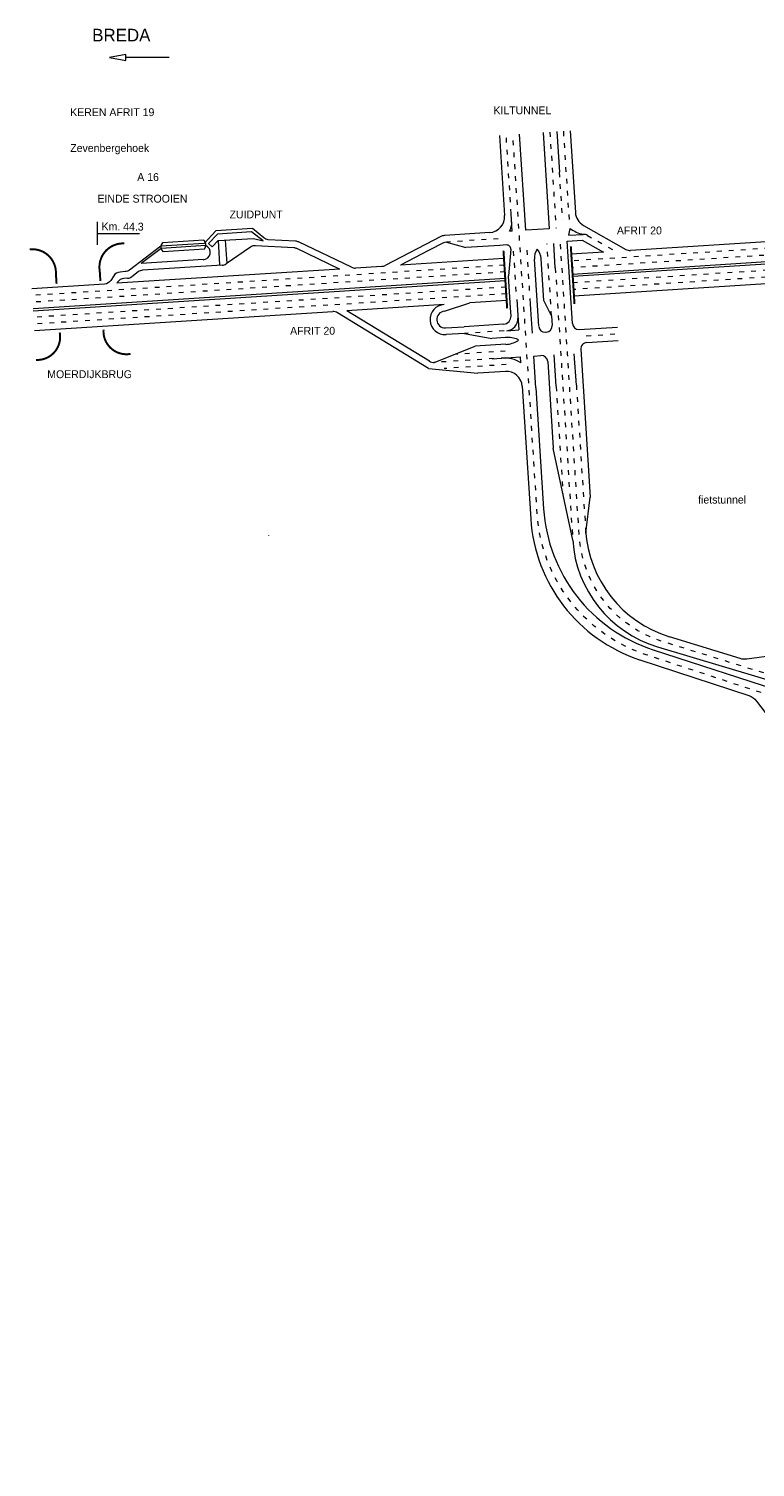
# Model space of a CAD drawing. Header units: metres. Extents: x 534 to 4572, y -2348 to -1612.
# Tile 2 of 6: x 3753 to 3936, y -2100 to -1738. Entities that reach past the tile are written whole.
import ezdxf

# ---------------------------------------------------------------- set-up
doc = ezdxf.new("R2010")
doc.units = ezdxf.units.M
doc.linetypes.add('ACAD_ISO03W100', pattern=[30, 12, -18])
doc.layers.get('0').update_dxf_attribs({"lineweight": 0})
for name, color, linetype, lineweight in [('deelstrepen', 8, 'ACAD_ISO03W100', 0), ('Kunstwerk', 7, 'Continuous', 0), ('RW-MARK', 7, 'Continuous', 0), ('Spoorweg solid', 7, 'Continuous', 0), ('Text', 7, 'Continuous', 0)]:
    doc.layers.add(name, color=color, linetype=linetype, lineweight=lineweight)

# ---------------------------------------------------------------- blocks, each defined once
blk = doc.blocks.new('PIJL', base_point=(0, 0, -0.1))
at = {"color": 0}
for p, q in [((0, 0), (5.45, 0)), ((7.5, 0), (5.45, 0.375)), ((5.45, 0.375), (5.45, -0.375)), ((5.45, -0.375), (7.5, 0))]:
    blk.add_line(p, q, dxfattribs=at)
blk = doc.blocks.new('Pijl 1')
at = {"layer": 'Text', "xscale": 2, "yscale": 2, "zscale": 2, "rotation": 180}
blk.add_blockref('PIJL', (20, 0), dxfattribs=at)

msp = doc.modelspace()

# ---------------------------------------------------------------- linework, layer by layer
at = {"layer": 'deelstrepen', "linetype": 'ACAD_ISO03W100', "ltscale": 0.1}
for p, q in [((3874.5, -1784.96), (3873.22, -1765.08)), ((3884.22, -1764.38), (3885.77, -1788.56)), ((3887.61, -1764.16), (3889.04, -1786.35)), ((3886.57, -1774.48), (3887.34, -1786.46)), ((3871.19, -1791.2), (3858.23, -1792.03)), ((4008.31, -1789.17), (3889.72, -1796.77)), ((4006.96, -1790.96), (3889.83, -1798.47)), ((3893.68, -1790.36), (3900.78, -1794.37)), ((3875.75, -1804.47), (3874.99, -1792.65)), ((3879.13, -1804.26), (3878.4, -1792.8)), ((3884.65, -1810.63), (3883.49, -1792.47)), ((4004.95, -1794.91), (3890.08, -1802.27)), ((3872.78, -1797.86), (3753.96, -1805.48)), ((4004.5, -1796.64), (3890.19, -1803.97)), ((3872.89, -1799.55), (3754.07, -1807.17)), ((3873.13, -1803.36), (3754.31, -1810.97)), ((3873.24, -1805.05), (3754.42, -1812.67)), ((3872.68, -1814.39), (3862.72, -1815.03)), ((3893.39, -1815.62), (3901.33, -1815.11)), ((3873.01, -1819.48), (3860.28, -1820.29)), ((3873.12, -1821.18), (3855.12, -1822.33)), ((3873.23, -1822.87), (3857.64, -1823.87)), ((3890.88, -1828.04), (3893.26, -1865.29)), ((3885.79, -1828.36), (3887.52, -1855.48))]:
    msp.add_line(p, q, dxfattribs=at)
at = {"layer": 'deelstrepen', "linetype": 'ACAD_ISO03W100', "ltscale": 0.1, "flags": 128}
for points in [[(4345.38, -2100.4), (4277.5, -2100.4, -0.090262), (4256.36, -2096.55, -0.025047), (4250.85, -2094.15, -0.08775), (4234.03, -2081.75), (4179.88, -2024.83, 0.078307), (4130.47, -1986.95), (4058.59, -1947.89, 0.047368), (4023.81, -1933.06), (3945.11, -1907.99), (3908.42, -1895.89, -0.306108), (3881.03, -1860.46), (3874.91, -1764.97)], [(3946.65, -1903.14), (3912.67, -1892.62, -0.311161), (3891.6, -1865.88), (3888.67, -1820.18), (3886.88, -1792.26)]]:
    msp.add_lwpolyline(points, format="xyb", dxfattribs=at)
for points in [[(3885.58, -1798.54), (3886.97, -1820.29), (3889.97, -1867.05)], [(3813.49, -1865.95), (3813.49, -1865.89)]]:
    msp.add_lwpolyline(points, dxfattribs=at)
at = {"layer": 'Kunstwerk', "const_width": 0.5}
for points in [[(3777.11, -1792.38, 0.479665), (3770.94, -1799.3), (3771.1, -1801.83)], [(3753.33, -1793.87, -0.458083), (3759.91, -1800.01), (3760.07, -1802.54)], [(3771.89, -1814.1, 0.487821), (3778.67, -1820.18)], [(3754.91, -1821.7, 0.487821), (3760.86, -1814.8)]]:
    msp.add_lwpolyline(points, format="xyb", dxfattribs=at)
at = {"layer": 'Kunstwerk', "ltscale": 0.1, "const_width": 0.5}
for points in [[(3873.47, -1808.74), (3872.54, -1794.17)], [(3890.42, -1807.65), (3889.49, -1793.09)]]:
    msp.add_lwpolyline(points, dxfattribs=at)
at = {"layer": 'RW-MARK'}
for p, q in [((3871.53, -1765.19), (3872.83, -1785.38)), ((3878.16, -1789.05), (3876.61, -1764.86)), ((3882.52, -1764.48), (3884.07, -1788.67)), ((3885.98, -1764.23), (3886.63, -1774.47)), ((3889.31, -1764.05), (3890.63, -1784.6)), ((3874.77, -1789.27), (3874.5, -1784.96)), ((3892.65, -1787.83), (3903.36, -1793.88)), ((3797.15, -1791.54), (3786.72, -1792.21)), ((3798.35, -1792.4), (3800.57, -1790.02)), ((3800.7, -1791.67), (3799.19, -1793.25)), ((3809.09, -1789.48), (3800.57, -1790.02)), ((3800.7, -1791.67), (3809.61, -1791.1)), ((3800.7, -1791.67), (3801.09, -1797.79)), ((3802.52, -1791.55), (3802.9, -1797.4)), ((3812.03, -1791.75), (3809.09, -1789.48)), ((3809.61, -1791.1), (3812.03, -1791.75)), ((3856.97, -1790.58), (3842.76, -1797.92)), ((3857.82, -1792.1), (3857.44, -1792.25)), ((3869.09, -1789.63), (3857.76, -1790.36)), ((3858.23, -1792.03), (3857.82, -1792.1)), ((3858.23, -1792.03), (3863.04, -1793.42)), ((3874.77, -1789.27), (3874.04, -1789.31)), ((3884.07, -1788.67), (3878.16, -1789.05)), ((3888.55, -1791.78), (3892.33, -1791.54)), ((3889.88, -1812.54), (3888.55, -1791.78)), ((3888.96, -1790.33), (3889.31, -1788.62)), ((3888.96, -1790.33), (3892.57, -1790.1)), ((3892.33, -1791.54), (3897.69, -1794.57)), ((3956.13, -1790.82), (3904.47, -1794.13)), ((3786.39, -1793.65), (3781.34, -1797.46)), ((3797.66, -1792.92), (3786.39, -1793.65)), ((3797.3, -1793.8), (3786.86, -1794.46)), ((3798.35, -1792.4), (3799.19, -1793.25)), ((3808.85, -1793.3), (3802.75, -1797.51)), ((3819.8, -1793.5), (3810.1, -1792.95)), ((3831.28, -1798.82), (3820.55, -1793.69)), ((3871.61, -1792.87), (3863.04, -1793.42)), ((3873.32, -1792.76), (3871.61, -1792.87)), ((3874.38, -1793.84), (3873.8, -1800.57)), ((3885.58, -1798.54), (3885.18, -1792.36)), ((3897.69, -1794.57), (3889.62, -1795.08)), ((4005.79, -1792.73), (3889.94, -1800.16)), ((4005.53, -1793.32), (3889.98, -1800.72)), ((3831.32, -1798.82), (3775.28, -1802.41)), ((3797.01, -1796.46), (3781.34, -1797.46)), ((3801.74, -1797.86), (3781.71, -1799.14)), ((3841.97, -1798.14), (3835.27, -1798.57)), ((3872.67, -1796.17), (3846.62, -1797.84)), ((3881.41, -1813.24), (3880.33, -1796.32)), ((3882.7, -1806.75), (3882.02, -1796.21)), ((3990.81, -1799.22), (3890.29, -1805.66)), ((3772.16, -1802.61), (3753.85, -1803.78)), ((3872.99, -1801.24), (3754.18, -1808.86)), ((3873.03, -1801.81), (3754.21, -1809.42)), ((3775.45, -1802.14), (3775.28, -1802.41)), ((3777.96, -1801.15), (3777.01, -1801.21)), ((3780.63, -1799.54), (3779.04, -1800.75)), ((3874.32, -1808.69), (3873.8, -1800.57)), ((3829.58, -1809.55), (3754.53, -1814.36)), ((3853.69, -1823.87), (3830.75, -1809.84)), ((3857.6, -1807.75), (3833.16, -1809.32)), ((3853.95, -1822.04), (3833.16, -1809.32)), ((3857.71, -1809.45), (3864.07, -1807.34)), ((3873.35, -1806.74), (3864.07, -1807.34)), ((3874.44, -1810.57), (3874.32, -1808.69)), ((3884.65, -1810.63), (3882.7, -1806.75)), ((3857.97, -1813.63), (3862.61, -1813.33)), ((3872.58, -1812.69), (3862.61, -1813.33)), ((3884.65, -1810.63), (3884.8, -1813.02)), ((3891.58, -1814.03), (3901.23, -1813.41)), ((3862.72, -1815.03), (3858.08, -1815.32)), ((3862.72, -1815.03), (3869.65, -1816.29)), ((3873.06, -1816.07), (3869.65, -1816.29)), ((3873.38, -1814.34), (3876.37, -1814.15)), ((3883.11, -1814.74), (3883.31, -1814.72)), ((3893.5, -1817.31), (3901.44, -1816.8)), ((3855.12, -1822.33), (3865.43, -1818.26)), ((3873.17, -1817.76), (3865.43, -1818.26)), ((3880.7, -1828.69), (3880.19, -1820.72)), ((3885.79, -1828.26), (3885.28, -1820.4)), ((3890.88, -1828.04), (3890.37, -1820.18)), ((3892, -1819.01), (3894.39, -1856.26)), ((3853.69, -1823.87), (3866.12, -1825.03)), ((3873.03, -1824.59), (3866.12, -1825.03)), ((3883.68, -1822.1), (3885.08, -1843.91)), ((3877.28, -1828.32), (3879.42, -1861.7)), ((3880.7, -1828.69), (3882.65, -1859.17)), ((3889.97, -1867.05), (3885.08, -1843.91)), ((3893.26, -1865.29), (3894.39, -1856.26)), ((3910.21, -1894.65), (3945.68, -1906.18)), ((3911.3, -1893.87), (3946.27, -1904.34))]:
    msp.add_line(p, q, dxfattribs=at)
for points in [[(3834.28, -1798.37), (3820.98, -1792.01, 0.097772), (3820.23, -1791.82), (3813.36, -1791.43, -0.160345), (3812.2, -1790.97), (3809.35, -1788.61), (3800.18, -1789.2), (3797.21, -1792.39), (3786.35, -1793.08), (3778.42, -1799.08, -0.146994), (3777.34, -1799.48), (3776.04, -1799.57, 0.240594), (3774.47, -1800.5), (3773.73, -1801.68, -0.240594), (3772.16, -1802.61)], [(3956.56, -1896.43), (3955.69, -1896.16, 0.111284), (3946.18, -1895.33), (3933.8, -1897.01, -0.109208), (3932.08, -1896.87), (3914.29, -1891.36)], [(3906.82, -1897.14), (3934.28, -1906.18, -0.152553), (3936.22, -1907.57), (3939.47, -1911.87, 0.155073), (3950.2, -1919.47), (3957, -1921.64, -0.281431), (3959.73, -1924.79), (3961.15, -1933.3)]]:
    msp.add_lwpolyline(points, format="xyb", dxfattribs=at)
for points in [[(3857.44, -1792.25), (3853.69, -1794.19), (3846.62, -1797.84)], [(3875.88, -1806.47), (3876.13, -1810.46), (3876.37, -1814.15)], [(3879.82, -1814.95), (3879.52, -1810.24), (3879.26, -1806.25)]]:
    msp.add_lwpolyline(points, dxfattribs=at)
for centre, radius, start, end in [((3894.62, -1784.34), 4, 183.6669, 240.546), ((3868.83, -1785.64), 4, 273.6669, 3.6669), ((3870.63, -1787.22), 4, 328.4892, 3.6669), ((3796.02, -1792.75), 1.65, 320.4453, 46.8885), ((3857.88, -1792.35), 2, 93.6669, 117.3234), ((3894.7, -1781.1), 9.25, 234.4144, 256.723), ((3892.7, -1792.1), 2, 60.546, 93.6669), ((3787.99, -1793.26), 1.65, 140.4453, 226.8885), ((3796.88, -1794.61), 1.86, 273.1894, 64.8823), ((3809.99, -1794.94), 2, 86.7672, 124.6074), ((3819.69, -1795.49), 2, 64.4306, 86.7672), ((3873.38, -1793.76), 1, 355.0972, 93.6669), ((3884.32, -1796.06), 4, 145.6194, 183.6669), ((3878.03, -1796.46), 4, 3.6669, 41.7144), ((3781.84, -1801.14), 2, 93.6669, 127.1159), ((3801.61, -1795.86), 2, 273.6669, 304.6074), ((3835.14, -1796.57), 2, 244.4306, 273.6669), ((3841.84, -1796.14), 2, 273.6669, 297.3234), ((3777.14, -1803.2), 2, 93.6669, 147.7786), ((3777.83, -1799.15), 2, 273.6669, 307.1159), ((3829.71, -1811.54), 2, 58.5388, 93.6669), ((3857.84, -1811.54), 3.79, 93.6669, 273.6669), ((3857.84, -1811.54), 2.09, 93.6669, 273.6669), ((3872.45, -1810.7), 2, 273.6669, 3.6669), ((3873.18, -1811.35), 3, 273.7361, 3.6669), ((3883.01, -1813.14), 1.6, 183.6669, 273.6669), ((3883.21, -1813.13), 1.6, 273.6669, 3.6669), ((3891.48, -1812.43), 1.6, 183.6669, 273.6669), ((3873.62, -1822.87), 6.83, 68.0573, 94.6557), ((3872.85, -1810.95), 6.83, 272.6781, 299.2765), ((3876.1, -1816.73), 0.2, 299.2765, 68.0573), ((3893.6, -1818.91), 1.6, 93.6669, 183.6669), ((3882.09, -1822.2), 1.6, 3.6669, 93.6669), ((3854.99, -1820.33), 2, 238.5388, 273.6669), ((3873.28, -1828.58), 4, 3.6669, 93.6669), ((3922.57, -1856.61), 40, 183.6669, 251.9995), ((3919.33, -1859.15), 40, 183.6669, 251.7642), ((3919.91, -1865.13), 30, 183.6669, 253.3301), ((3923.16, -1862.7), 30, 183.6669, 252.7951)]:
    msp.add_arc(centre, radius, start, end, dxfattribs=at)
at = {"layer": 'Spoorweg solid'}
for p, q in [((3869.67, -1821.4), (3876.8, -1820.94)), ((3876.9, -1822.4), (3876.8, -1820.94)), ((3880.19, -1820.72), (3881.98, -1820.61))]:
    msp.add_line(p, q, dxfattribs=at)
at = {"layer": 'Spoorweg solid', "ltscale": 0.1}
msp.add_arc((3904.35, -1792.13), 2, 240.546, 273.6669, dxfattribs=at)
at = {"layer": 'Spoorweg solid'}
msp.add_arc((3872.71, -1829.22), 8, 58.4892, 93.6669, dxfattribs=at)
at = {"layer": 'Text', "linetype": 'Continuous'}
for p, q in [((3770.38, -1792.76), (3770.39, -1786.93)), ((3770.38, -1789.88), (3780.97, -1789.9))]:
    msp.add_line(p, q, dxfattribs=at)

# ---------------------------------------------------------------- block references
msp.add_blockref('Pijl 1', (3768.41, -1745.61), dxfattribs=at)

# ---------------------------------------------------------------- texts
for s, height, p in [('BREDA', 3.179, (3769.04, -1741.53)), ('KEREN AFRIT 19', 1.9781, (3763.52, -1760.33)), ('KILTUNNEL', 1.978, (3870.02, -1759.87)), ('Zevenbergehoek', 1.9781, (3763.52, -1769.35)), ('EINDE STROOIEN', 1.9781, (3770.37, -1782.1)), ('ZUIDPUNT', 1.978, (3803.61, -1786.07)), ('AFRIT 20', 1.978, (3901.09, -1790.11)), ('AFRIT 20', 1.978, (3818.85, -1815.35)), ('MOERDIJKBRUG', 1.9781, (3757.73, -1826.28)), ('fietstunnel', 1.9781, (3921.54, -1857.85))]:
    msp.add_text(s, height=height, dxfattribs=at).set_placement(p)
for s, p in [('A 16', (3780.38, -1776.63)), ('Km. 44.3', (3771.4, -1789.07))]:
    msp.add_text(s, height=1.978, rotation=359.5721, dxfattribs=at).set_placement(p)

doc.saveas('drawing.dxf')
